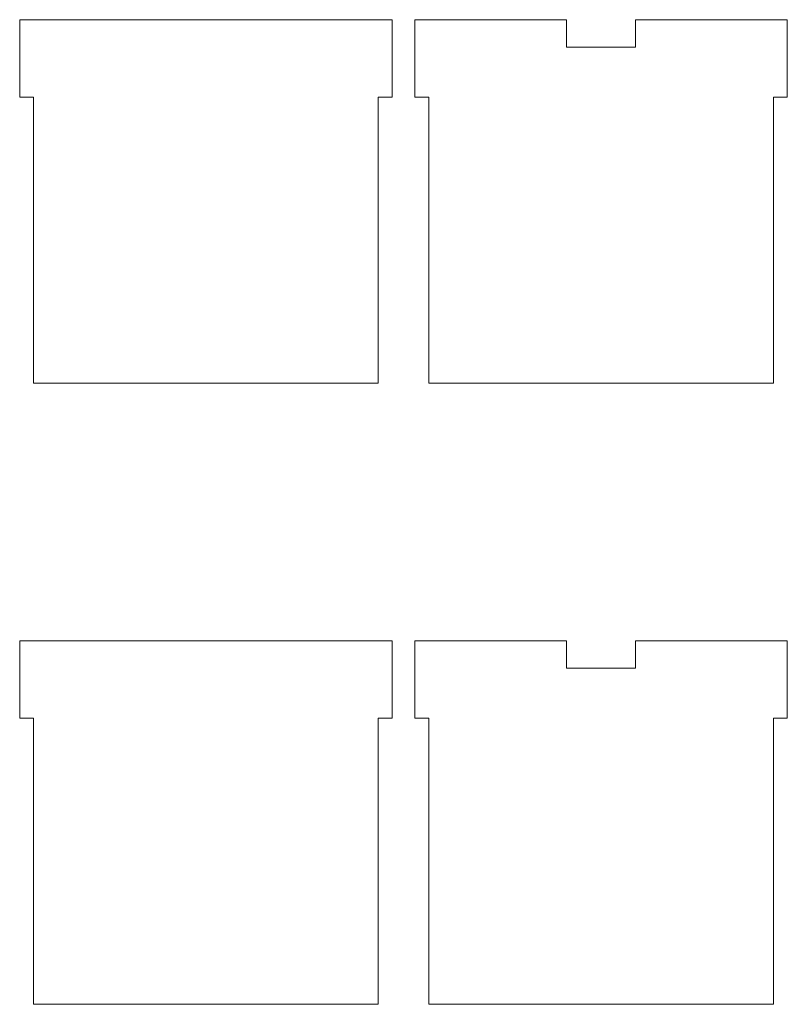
# Model space of a CAD drawing. Header units: millimetres. Extents: x -1146 to 1019, y -763 to 979.
# Tile 77 of 143: x 423 to 534, y -160 to -17. Entities that reach past the tile are written whole.
import ezdxf

# ---------------------------------------------------------------- set-up
doc = ezdxf.new("R2010")
doc.units = ezdxf.units.MM
doc.header["$MEASUREMENT"] = 0
doc.layers.add('Layer 1', color=7, linetype='Continuous')

msp = doc.modelspace()

# ---------------------------------------------------------------- linework, layer by layer
at = {"layer": 'Layer 1', "color": 250, "lineweight": 18}
for points, knots in [([(474.9447, -28.3643), (474.9447, -28.3643), (474.9447, -69.8227), (474.9447, -69.8227), (474.9447, -69.8227), (474.9447, -69.8227), (424.9448, -69.8227), (424.9448, -69.8227), (424.9448, -69.8227), (424.9448, -69.8227), (424.9448, -28.3643), (424.9448, -28.3643), (424.9448, -28.3643), (424.9448, -28.3643), (422.9448, -28.3643), (422.9448, -28.3643), (422.9448, -28.3643), (422.9448, -28.3643), (422.9448, -17.1228), (422.9448, -17.1228), (422.9448, -17.1228), (422.9448, -17.1228), (476.9446, -17.1228), (476.9446, -17.1228), (476.9446, -17.1228), (476.9446, -17.1228), (476.9446, -28.3643), (476.9446, -28.3643), (476.9446, -28.3643), (476.9446, -28.3643), (474.9447, -28.3643), (474.9447, -28.3643)], [0, 0, 0, 0, 0.11111111, 0.11111111, 0.11111111, 0.11111111, 0.22222222, 0.22222222, 0.22222222, 0.22222222, 0.33333333, 0.33333333, 0.33333333, 0.33333333, 0.44444444, 0.44444444, 0.44444444, 0.44444444, 0.55555556, 0.55555556, 0.55555556, 0.55555556, 0.66666667, 0.66666667, 0.66666667, 0.66666667, 0.77777778, 0.77777778, 0.77777778, 0.77777778, 1, 1, 1, 1]), ([(532.2694, -28.3643), (532.2694, -28.3643), (532.2694, -69.8227), (532.2694, -69.8227), (532.2694, -69.8227), (532.2694, -69.8227), (482.2695, -69.8227), (482.2695, -69.8227), (482.2695, -69.8227), (482.2695, -69.8227), (482.2695, -28.3643), (482.2695, -28.3643), (482.2695, -28.3643), (482.2695, -28.3643), (480.2695, -28.3643), (480.2695, -28.3643), (480.2695, -28.3643), (480.2695, -28.3643), (480.2695, -17.1228), (480.2695, -17.1228), (480.2695, -17.1228), (480.2695, -17.1228), (502.2695, -17.1228), (502.2695, -17.1228), (502.2695, -17.1228), (502.2695, -17.1228), (502.2695, -21.1228), (502.2695, -21.1228), (502.2695, -21.1228), (502.2695, -21.1228), (512.2694, -21.1228), (512.2694, -21.1228), (512.2694, -21.1228), (512.2694, -21.1228), (512.2694, -17.1228), (512.2694, -17.1228), (512.2694, -17.1228), (512.2694, -17.1228), (534.2694, -17.1228), (534.2694, -17.1228), (534.2694, -17.1228), (534.2694, -17.1228), (534.2694, -28.3643), (534.2694, -28.3643), (534.2694, -28.3643), (534.2694, -28.3643), (532.2694, -28.3643), (532.2694, -28.3643)], [0, 0, 0, 0, 0.07692308, 0.07692308, 0.07692308, 0.07692308, 0.15384615, 0.15384615, 0.15384615, 0.15384615, 0.23076923, 0.23076923, 0.23076923, 0.23076923, 0.30769231, 0.30769231, 0.30769231, 0.30769231, 0.38461538, 0.38461538, 0.38461538, 0.38461538, 0.46153846, 0.46153846, 0.46153846, 0.46153846, 0.53846154, 0.53846154, 0.53846154, 0.53846154, 0.61538462, 0.61538462, 0.61538462, 0.61538462, 0.69230769, 0.69230769, 0.69230769, 0.69230769, 0.76923077, 0.76923077, 0.76923077, 0.76923077, 0.84615385, 0.84615385, 0.84615385, 0.84615385, 1, 1, 1, 1]), ([(474.9447, -118.3644), (474.9447, -118.3644), (474.9447, -159.8228), (474.9447, -159.8228), (474.9447, -159.8228), (474.9447, -159.8228), (424.9448, -159.8228), (424.9448, -159.8228), (424.9448, -159.8228), (424.9448, -159.8228), (424.9448, -118.3644), (424.9448, -118.3644), (424.9448, -118.3644), (424.9448, -118.3644), (422.9448, -118.3644), (422.9448, -118.3644), (422.9448, -118.3644), (422.9448, -118.3644), (422.9448, -107.1226), (422.9448, -107.1226), (422.9448, -107.1226), (422.9448, -107.1226), (476.9446, -107.1226), (476.9446, -107.1226), (476.9446, -107.1226), (476.9446, -107.1226), (476.9446, -118.3644), (476.9446, -118.3644), (476.9446, -118.3644), (476.9446, -118.3644), (474.9447, -118.3644), (474.9447, -118.3644)], [0, 0, 0, 0, 0.11111111, 0.11111111, 0.11111111, 0.11111111, 0.22222222, 0.22222222, 0.22222222, 0.22222222, 0.33333333, 0.33333333, 0.33333333, 0.33333333, 0.44444444, 0.44444444, 0.44444444, 0.44444444, 0.55555556, 0.55555556, 0.55555556, 0.55555556, 0.66666667, 0.66666667, 0.66666667, 0.66666667, 0.77777778, 0.77777778, 0.77777778, 0.77777778, 1, 1, 1, 1]), ([(532.2694, -118.3644), (532.2694, -118.3644), (532.2694, -159.8228), (532.2694, -159.8228), (532.2694, -159.8228), (532.2694, -159.8228), (482.2695, -159.8228), (482.2695, -159.8228), (482.2695, -159.8228), (482.2695, -159.8228), (482.2695, -118.3644), (482.2695, -118.3644), (482.2695, -118.3644), (482.2695, -118.3644), (480.2695, -118.3644), (480.2695, -118.3644), (480.2695, -118.3644), (480.2695, -118.3644), (480.2695, -107.1226), (480.2695, -107.1226), (480.2695, -107.1226), (480.2695, -107.1226), (502.2695, -107.1226), (502.2695, -107.1226), (502.2695, -107.1226), (502.2695, -107.1226), (502.2695, -111.1226), (502.2695, -111.1226), (502.2695, -111.1226), (502.2695, -111.1226), (512.2694, -111.1226), (512.2694, -111.1226), (512.2694, -111.1226), (512.2694, -111.1226), (512.2694, -107.1226), (512.2694, -107.1226), (512.2694, -107.1226), (512.2694, -107.1226), (534.2694, -107.1226), (534.2694, -107.1226), (534.2694, -107.1226), (534.2694, -107.1226), (534.2694, -118.3644), (534.2694, -118.3644), (534.2694, -118.3644), (534.2694, -118.3644), (532.2694, -118.3644), (532.2694, -118.3644)], [0, 0, 0, 0, 0.07692308, 0.07692308, 0.07692308, 0.07692308, 0.15384615, 0.15384615, 0.15384615, 0.15384615, 0.23076923, 0.23076923, 0.23076923, 0.23076923, 0.30769231, 0.30769231, 0.30769231, 0.30769231, 0.38461538, 0.38461538, 0.38461538, 0.38461538, 0.46153846, 0.46153846, 0.46153846, 0.46153846, 0.53846154, 0.53846154, 0.53846154, 0.53846154, 0.61538462, 0.61538462, 0.61538462, 0.61538462, 0.69230769, 0.69230769, 0.69230769, 0.69230769, 0.76923077, 0.76923077, 0.76923077, 0.76923077, 0.84615385, 0.84615385, 0.84615385, 0.84615385, 1, 1, 1, 1])]:
    msp.add_open_spline(points, degree=3, knots=knots, dxfattribs=at)

doc.saveas('drawing.dxf')
